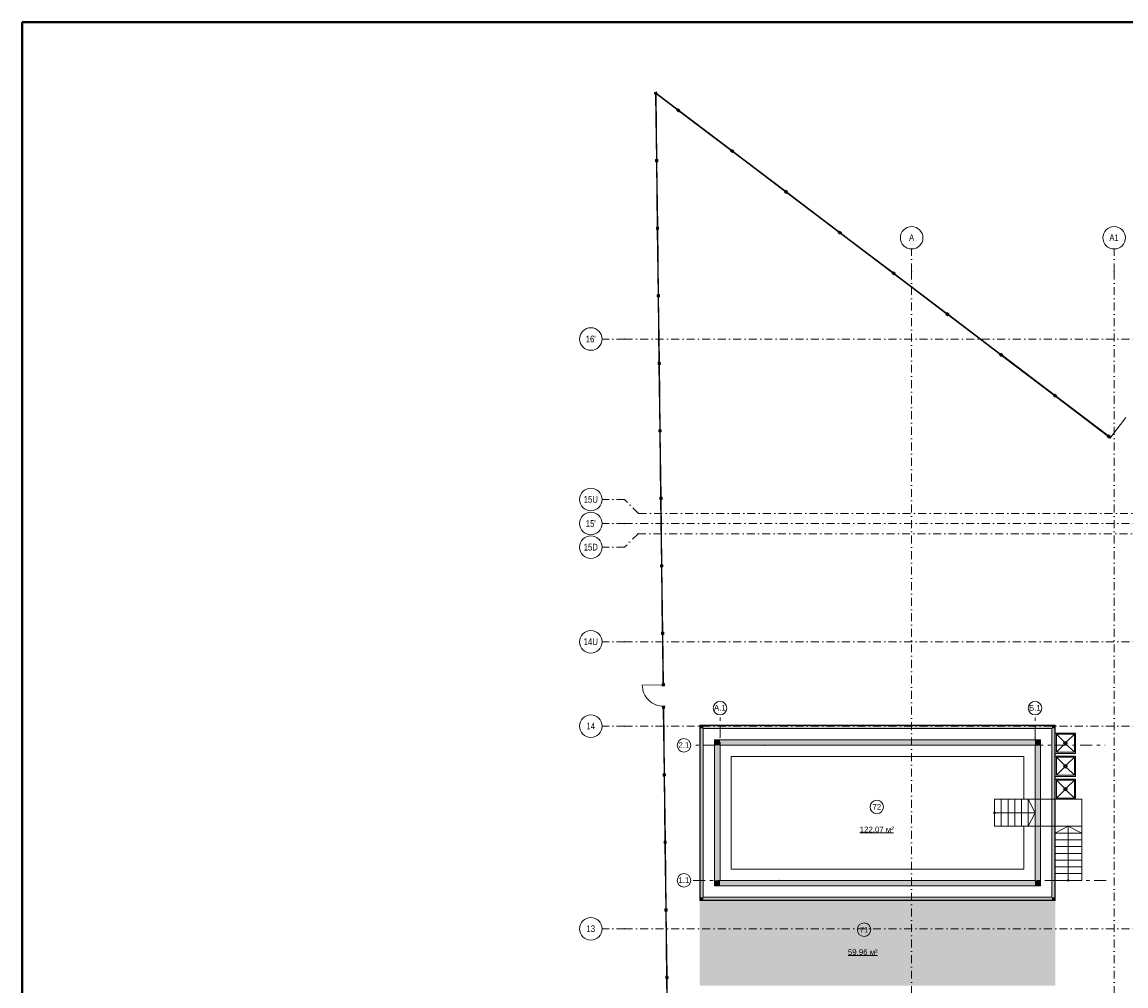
# Model space of a CAD drawing. Header units: millimetres. Extents: x 0 to 1396, y 0 to 589.
# Tile 19 of 23: x 20 to 265, y 375 to 589. Entities that reach past the tile are written whole.
import ezdxf
from ezdxf.xclip import XClip

# ---------------------------------------------------------------- set-up
doc = ezdxf.new("R2010")
doc.units = ezdxf.units.MM
doc.header["$MEASUREMENT"] = 0
doc.header["$XCLIPFRAME"] = 0
doc.linetypes.add('Штрих-Штриховая', pattern=[10.936111, 5.291667, -2.116667, 1.411111, -2.116667])
doc.linetypes.add('Штрихпунктирная', pattern=[6.702778, 3.527778, -1.763889, 0, -1.411111])
for name, color, linetype in [('Интерьер - Сантехника', 7, 'Continuous'), ('Конструктив - Лестницы в бассейны', 7, 'Continuous'), ('Конструктив - стены бассейнов жб нов', 7, 'Continuous'), ('Местность - Забор', 7, 'Continuous'), ('УЛИЦА_Штриховка отделки_сцена', 7, 'Continuous'), ('Элемент Модели - Зона', 7, 'Continuous'), ('Элемент модели - Зоны уличных помещений', 7, 'Continuous'), ('Элемент Модели - Оси', 7, 'Continuous'), ('Элемент модели - Оси Улица Бани', 7, 'Continuous')]:
    doc.layers.add(name, color=color, linetype=linetype)
doc.styles.add('СГЕНЕРИР_СТИЛЬ_1', font='txt')
doc.styles.add('СГЕНЕРИР_СТИЛЬ_3', font='txt')

# ---------------------------------------------------------------- blocks, each defined once
blk = doc.blocks.new('Чертеж_2_2', base_point=(217.7, 72.6))
at = {"layer": 'Конструктив - Лестницы в бассейны', "linetype": 'Continuous', "lineweight": 0, "true_color": 0xffffff}
blk.add_hatch(color=7, dxfattribs=at).paths.add_polyline_path([(236.12, 413.16, 1), (236.12, 413.54, 1)])
at = {"layer": 'Конструктив - стены бассейнов жб нов', "linetype": 'Continuous', "lineweight": 0, "true_color": 0x000000}
for points in [[(170.72, 432.85), (170.62, 432.85), (170.72, 432.75)], [(170.72, 432.75), (170.62, 432.85), (170.62, 432.75)], [(170.62, 432.75), (170.62, 393.95), (170.72, 393.95), (170.72, 432.75)], [(170.72, 432.75), (249.52, 432.75), (249.52, 432.85), (170.72, 432.85)], [(171.37, 432.75), (170.72, 432.75), (171.37, 432.1)], [(171.37, 432.1), (170.72, 432.75), (170.72, 432.1)], [(171.37, 394.6), (171.37, 432.1), (170.72, 432.1), (170.72, 394.6)], [(171.37, 432.1), (248.87, 432.1), (248.87, 432.75), (171.37, 432.75)], [(248.87, 432.1), (249.52, 432.1), (249.52, 432.75)], [(248.87, 432.1), (249.52, 432.75), (248.87, 432.75)], [(248.87, 432.1), (248.87, 394.6), (249.52, 394.6), (249.52, 432.1)], [(249.52, 432.75), (249.62, 432.75), (249.62, 432.85)], [(249.52, 432.75), (249.62, 432.85), (249.52, 432.85)], [(249.52, 432.75), (249.52, 393.95), (249.62, 393.95), (249.62, 432.75)], [(175.12, 429.6), (173.87, 429.6), (175.12, 428.35)], [(175.12, 428.35), (173.87, 429.6), (173.87, 428.35)], [(175.12, 428.35), (245.12, 428.35), (245.12, 429.6), (175.12, 429.6)], [(245.12, 428.35), (246.37, 428.35), (246.37, 429.6)], [(245.12, 428.35), (246.37, 429.6), (245.12, 429.6)], [(175.12, 398.35), (175.12, 428.35), (173.87, 428.35), (173.87, 398.35)], [(245.12, 428.35), (245.12, 398.35), (246.37, 398.35), (246.37, 428.35)], [(255.52, 416.38), (249.62, 416.38), (249.62, 416.35), (255.52, 416.35)], [(255.52, 416.35), (255.55, 416.38), (255.52, 416.38)], [(255.52, 416.35), (255.55, 416.35), (255.55, 416.38)], [(255.52, 416.35), (255.52, 410.35), (255.55, 410.35), (255.55, 416.35)], [(255.55, 408.85), (255.55, 410.35), (255.52, 410.35), (255.52, 408.85)], [(175.12, 398.35), (173.87, 397.1), (175.12, 397.1)], [(173.87, 398.35), (173.87, 397.1), (175.12, 398.35)], [(245.12, 398.35), (175.12, 398.35), (175.12, 397.1), (245.12, 397.1)], [(245.12, 398.35), (246.37, 397.1), (246.37, 398.35)], [(245.12, 397.1), (246.37, 397.1), (245.12, 398.35)], [(170.62, 393.85), (170.72, 393.85), (170.72, 393.95)], [(170.72, 393.95), (170.62, 393.95), (170.62, 393.85)], [(171.37, 394.6), (170.72, 393.95), (171.37, 393.95)], [(170.72, 394.6), (170.72, 393.95), (171.37, 394.6)], [(170.72, 393.85), (249.52, 393.85), (249.52, 393.95), (170.72, 393.95)], [(248.87, 394.6), (171.37, 394.6), (171.37, 393.95), (248.87, 393.95)], [(248.87, 394.6), (249.52, 393.95), (249.52, 394.6)], [(248.87, 393.95), (249.52, 393.95), (248.87, 394.6)], [(249.52, 393.95), (249.62, 393.85), (249.62, 393.95)], [(249.52, 393.85), (249.62, 393.85), (249.52, 393.95)]]:
    blk.add_hatch(color=18, dxfattribs=at).paths.add_polyline_path(points)
at = {"layer": 'Местность - Забор', "linetype": 'Continuous', "lineweight": 0, "true_color": 0x000000}
for points in [[(160.51, 573.31), (160.74, 572.87), (161.18, 573.09), (160.96, 573.54)], [(160.9, 572.78), (160.8, 572.78), (160.98, 558.3), (161.08, 558.3)], [(165.75, 569.43), (165.81, 569.51), (161.21, 572.99), (161.15, 572.91)], [(165.79, 569.49), (165.76, 569.45), (165.64, 569.54), (165.51, 569.36), (165.9, 569.06), (166.04, 569.24), (165.92, 569.33), (165.95, 569.37), (166.07, 569.28), (166.21, 569.46), (165.81, 569.76), (165.67, 569.58)], [(177.7, 560.37), (177.76, 560.45), (165.97, 569.39), (165.9, 569.31)], [(177.75, 560.43), (177.72, 560.39), (177.6, 560.48), (177.46, 560.3), (177.86, 560), (178, 560.18), (177.88, 560.27), (177.91, 560.31), (178.03, 560.22), (178.16, 560.4), (177.76, 560.7), (177.63, 560.52)], [(189.66, 551.32), (189.72, 551.4), (177.92, 560.33), (177.86, 560.25)], [(161.01, 558.1), (161.06, 558.1), (161.06, 557.95), (161.29, 557.96), (161.28, 558.46), (161.06, 558.45), (161.06, 558.3), (161.01, 558.3), (161.01, 558.45), (160.78, 558.45), (160.79, 557.95), (161.01, 557.95)], [(161.08, 558.1), (160.98, 558.1), (161.17, 543.3), (161.27, 543.3)], [(189.71, 551.38), (189.68, 551.34), (189.56, 551.43), (189.42, 551.25), (189.82, 550.94), (189.95, 551.12), (189.84, 551.21), (189.87, 551.25), (189.98, 551.16), (190.12, 551.34), (189.72, 551.65), (189.59, 551.47)], [(201.62, 542.26), (201.68, 542.34), (189.88, 551.27), (189.82, 551.19)], [(161.2, 543.1), (161.25, 543.1), (161.25, 542.95), (161.47, 542.96), (161.47, 543.46), (161.24, 543.45), (161.24, 543.3), (161.19, 543.3), (161.19, 543.45), (160.97, 543.45), (160.97, 542.95), (161.2, 542.95)], [(161.27, 543.1), (161.17, 543.1), (161.36, 528.3), (161.46, 528.31)], [(201.66, 542.32), (201.63, 542.28), (201.51, 542.37), (201.38, 542.19), (201.78, 541.89), (201.91, 542.07), (201.79, 542.16), (201.82, 542.2), (201.94, 542.11), (202.08, 542.29), (201.68, 542.59), (201.54, 542.41)], [(213.58, 533.2), (213.64, 533.28), (201.84, 542.22), (201.78, 542.14)], [(213.62, 533.26), (213.59, 533.22), (213.47, 533.31), (213.34, 533.13), (213.73, 532.83), (213.87, 533.01), (213.75, 533.1), (213.78, 533.14), (213.9, 533.05), (214.04, 533.23), (213.64, 533.53), (213.5, 533.35)], [(225.53, 524.15), (225.59, 524.23), (213.8, 533.16), (213.74, 533.08)], [(161.38, 528.1), (161.43, 528.11), (161.44, 527.96), (161.66, 527.96), (161.66, 528.46), (161.43, 528.46), (161.43, 528.31), (161.38, 528.3), (161.38, 528.45), (161.16, 528.45), (161.16, 527.95), (161.39, 527.95)], [(161.46, 528.11), (161.36, 528.1), (161.54, 513.31), (161.64, 513.31)], [(225.58, 524.21), (225.55, 524.17), (225.43, 524.26), (225.29, 524.08), (225.69, 523.78), (225.83, 523.96), (225.71, 524.05), (225.74, 524.09), (225.86, 524), (225.99, 524.17), (225.6, 524.48), (225.46, 524.3)], [(237.49, 515.09), (237.55, 515.17), (225.75, 524.11), (225.69, 524.03)], [(237.54, 515.15), (237.51, 515.11), (237.39, 515.2), (237.25, 515.02), (237.65, 514.72), (237.79, 514.9), (237.67, 514.99), (237.7, 515.03), (237.82, 514.94), (237.95, 515.12), (237.55, 515.42), (237.42, 515.24)], [(161.57, 513.11), (161.62, 513.11), (161.62, 512.96), (161.85, 512.96), (161.84, 513.46), (161.62, 513.46), (161.62, 513.31), (161.57, 513.31), (161.57, 513.46), (161.34, 513.45), (161.35, 512.95), (161.57, 512.96)], [(161.65, 513.11), (161.55, 513.11), (161.73, 498.31), (161.83, 498.31)], [(249.45, 506.03), (249.51, 506.11), (237.71, 515.05), (237.65, 514.97)], [(249.49, 506.09), (249.46, 506.05), (249.34, 506.15), (249.21, 505.97), (249.61, 505.66), (249.74, 505.84), (249.62, 505.93), (249.65, 505.97), (249.77, 505.88), (249.91, 506.06), (249.51, 506.36), (249.37, 506.19)], [(261.41, 496.98), (261.47, 497.06), (249.67, 505.99), (249.61, 505.91)], [(161.76, 498.11), (161.81, 498.11), (161.81, 497.96), (162.04, 497.96), (162.03, 498.46), (161.81, 498.46), (161.81, 498.31), (161.76, 498.31), (161.76, 498.46), (161.53, 498.45), (161.54, 497.95), (161.76, 497.96)], [(161.83, 498.11), (161.73, 498.11), (161.92, 483.31), (162.02, 483.31)], [(261.61, 496.92), (261.73, 496.83), (261.87, 497.01), (261.47, 497.31), (261.33, 497.13), (261.45, 497.04), (261.42, 497), (261.3, 497.09), (261.17, 496.91), (261.56, 496.61), (261.7, 496.79), (261.58, 496.88)], [(261.64, 496.71), (261.82, 496.57), (261.99, 496.79), (261.81, 496.93)], [(161.95, 483.11), (162, 483.11), (162, 482.96), (162.22, 482.96), (162.22, 483.46), (161.99, 483.46), (161.99, 483.31), (161.94, 483.31), (161.94, 483.46), (161.72, 483.46), (161.72, 482.96), (161.95, 482.96)], [(162.02, 483.11), (161.92, 483.11), (162.11, 468.31), (162.21, 468.31)], [(162.14, 468.11), (162.19, 468.11), (162.19, 467.96), (162.41, 467.96), (162.41, 468.46), (162.18, 468.46), (162.18, 468.31), (162.13, 468.31), (162.13, 468.46), (161.91, 468.46), (161.91, 467.96), (162.14, 467.96)], [(162.21, 468.11), (162.11, 468.11), (162.3, 453.31), (162.4, 453.31)], [(162.32, 453.11), (162.37, 453.11), (162.37, 452.96), (162.6, 452.96), (162.59, 453.46), (162.37, 453.46), (162.37, 453.31), (162.32, 453.31), (162.32, 453.46), (162.09, 453.46), (162.1, 452.96), (162.32, 452.96)], [(162.4, 453.11), (162.3, 453.11), (162.44, 441.9), (162.54, 441.9)], [(162.46, 441.9), (162.46, 442.05), (162.24, 442.04), (162.24, 441.54), (162.47, 441.55), (162.47, 441.7), (162.52, 441.7), (162.52, 441.55), (162.74, 441.55), (162.74, 442.05), (162.51, 442.05), (162.51, 441.9)], [(162.53, 436.88), (162.52, 437.03), (162.3, 437.03), (162.31, 436.53), (162.53, 436.53), (162.53, 436.68), (162.58, 436.68), (162.58, 436.53), (162.81, 436.54), (162.8, 437.04), (162.57, 437.03), (162.58, 436.88)], [(162.6, 436.68), (162.5, 436.68), (162.69, 421.88), (162.79, 421.88)], [(162.72, 421.68), (162.77, 421.68), (162.77, 421.53), (162.99, 421.54), (162.99, 422.04), (162.76, 422.03), (162.76, 421.88), (162.71, 421.88), (162.71, 422.03), (162.49, 422.03), (162.49, 421.53), (162.72, 421.53)], [(162.79, 421.68), (162.69, 421.68), (162.88, 406.88), (162.98, 406.89)], [(162.9, 406.69), (162.95, 406.69), (162.96, 406.54), (163.18, 406.54), (163.17, 407.04), (162.95, 407.04), (162.95, 406.89), (162.9, 406.89), (162.9, 407.04), (162.67, 407.03), (162.68, 406.53), (162.91, 406.54)], [(162.98, 406.69), (162.88, 406.68), (163.06, 391.89), (163.16, 391.89)], [(163.09, 391.69), (163.14, 391.69), (163.14, 391.54), (163.37, 391.54), (163.36, 392.04), (163.14, 392.04), (163.14, 391.89), (163.09, 391.89), (163.09, 392.04), (162.86, 392.03), (162.87, 391.53), (163.09, 391.54)], [(163.17, 391.69), (163.07, 391.69), (163.25, 376.89), (163.35, 376.89)], [(163.28, 376.69), (163.33, 376.69), (163.33, 376.54), (163.56, 376.54), (163.55, 377.04), (163.32, 377.04), (163.33, 376.89), (163.28, 376.89), (163.27, 377.04), (163.05, 377.03), (163.06, 376.53), (163.28, 376.54)], [(163.35, 376.69), (163.25, 376.69), (163.44, 361.89), (163.54, 361.89)]]:
    blk.add_hatch(color=18, dxfattribs=at).paths.add_polyline_path(points)
at = {"layer": 'УЛИЦА_Штриховка отделки_сцена', "linetype": 'Continuous', "lineweight": 0, "true_color": 0x000000}
blk.add_hatch(color=18, dxfattribs=at).paths.add_polyline_path([(170.62, 374.95), (249.62, 374.95), (249.62, 393.85), (170.62, 393.85)])
at = {"layer": 'Интерьер - Сантехника', "color": 7, "linetype": 'Continuous', "lineweight": 15, "ltscale": 0.5}
for p, q in [((253.87, 430.8), (249.87, 430.8)), ((249.87, 430.8), (249.87, 426.8)), ((249.87, 430.8), (251.59, 429.09)), ((253.87, 430.8), (252.15, 429.09)), ((253.87, 426.8), (253.87, 430.8)), ((249.87, 426.8), (251.59, 428.52)), ((252.12, 428.8), (251.62, 428.8)), ((251.87, 428.55), (251.87, 429.05)), ((253.87, 426.8), (252.15, 428.52)), ((249.87, 426.8), (253.87, 426.8)), ((253.87, 425.7), (249.87, 425.7)), ((249.87, 425.7), (249.87, 421.7)), ((249.87, 425.7), (251.59, 423.99)), ((253.87, 425.7), (252.15, 423.99)), ((253.87, 421.7), (253.87, 425.7)), ((249.87, 421.7), (251.59, 423.42)), ((252.12, 423.7), (251.62, 423.7)), ((251.87, 423.45), (251.87, 423.95)), ((253.87, 421.7), (252.15, 423.42)), ((249.87, 421.7), (253.87, 421.7)), ((253.87, 420.6), (249.87, 420.6)), ((249.87, 420.6), (249.87, 416.6)), ((249.87, 420.6), (251.59, 418.89)), ((253.87, 420.6), (252.15, 418.89)), ((253.87, 416.6), (253.87, 420.6)), ((249.87, 416.6), (251.59, 418.32)), ((252.12, 418.6), (251.62, 418.6)), ((251.87, 418.35), (251.87, 418.85)), ((253.87, 416.6), (252.15, 418.32)), ((249.87, 416.6), (253.87, 416.6))]:
    blk.add_line(p, q, dxfattribs=at)
at = {"layer": 'Интерьер - Сантехника', "color": 7, "linetype": 'Continuous', "lineweight": 15, "ltscale": 0.5, "flags": 128}
for points in [[(254.12, 426.55), (254.12, 431.05), (249.62, 431.05), (249.62, 426.55)], [(254.12, 421.45), (254.12, 425.95), (249.62, 425.95), (249.62, 421.45)], [(254.12, 416.35), (254.12, 420.85), (249.62, 420.85), (249.62, 416.35)]]:
    blk.add_lwpolyline(points, close=True, dxfattribs=at)
at = {"layer": 'Интерьер - Сантехника', "color": 7, "linetype": 'Continuous', "lineweight": 15, "ltscale": 0.5}
for centre, radius in [((251.87, 428.8), 0.4), ((251.87, 428.8), 0.25), ((251.87, 423.7), 0.4), ((251.87, 423.7), 0.25), ((251.87, 418.6), 0.4), ((251.87, 418.6), 0.25)]:
    blk.add_circle(centre, radius, dxfattribs=at)
at = {"layer": 'Конструктив - Лестницы в бассейны', "color": 7, "linetype": 'Continuous', "lineweight": 15, "ltscale": 0.5, "flags": 128}
blk.add_lwpolyline([(245.12, 410.35), (245.12, 416.35), (255.52, 416.35), (255.52, 410.35)], close=True, dxfattribs=at)
for points in [[(236.12, 413.16, 1), (236.12, 413.54, 1)], [(252.33, 398.35, -1), (252.71, 398.35, -1)]]:
    blk.add_lwpolyline(points, format="xyb", close=True, dxfattribs=at)
at = {"layer": 'Конструктив - стены бассейнов жб нов', "color": 251, "linetype": 'Continuous', "lineweight": 20, "ltscale": 0.5, "true_color": 0x575757}
for p, q in [((171.37, 432.75), (170.72, 432.75)), ((170.72, 432.75), (170.72, 432.1)), ((171.37, 432.75), (170.72, 432.75)), ((170.72, 432.1), (170.72, 394.6)), ((248.87, 432.75), (171.37, 432.75)), ((249.52, 432.75), (248.87, 432.75)), ((249.52, 432.1), (249.52, 432.75)), ((249.52, 432.1), (249.52, 432.75)), ((249.52, 394.6), (249.52, 432.1)), ((170.72, 394.6), (170.72, 393.95)), ((170.72, 393.95), (171.37, 393.95)), ((170.72, 393.95), (171.37, 393.95)), ((171.37, 393.95), (248.87, 393.95)), ((248.87, 393.95), (249.52, 393.95)), ((249.52, 393.95), (249.52, 394.6)), ((249.52, 393.95), (249.52, 394.6))]:
    blk.add_line(p, q, dxfattribs=at)
at = {"layer": 'Конструктив - стены бассейнов жб нов', "color": 251, "linetype": 'Continuous', "lineweight": 20, "ltscale": 0.5, "true_color": 0x575757, "flags": 128}
for points in [[(170.62, 432.85), (170.72, 432.85)], [(170.62, 432.85), (170.62, 393.85)], [(249.62, 432.85), (170.72, 432.85)], [(171.37, 394.6), (171.37, 432.1)], [(171.37, 432.1), (248.87, 432.1)], [(248.87, 432.1), (248.87, 394.6)], [(249.62, 432.85), (249.62, 432.75)], [(249.62, 393.95), (249.62, 432.75)], [(173.87, 429.6), (175.12, 429.6)], [(173.87, 429.6), (173.87, 397.1)], [(246.37, 429.6), (175.12, 429.6)], [(246.37, 429.6), (246.37, 428.35)], [(175.12, 398.35), (175.12, 428.35)], [(175.12, 428.35), (245.12, 428.35)], [(245.12, 428.35), (245.12, 398.35)], [(246.37, 398.35), (246.37, 428.35)], [(245.12, 398.35), (175.12, 398.35)], [(246.37, 397.1), (246.37, 398.35)], [(173.87, 397.1), (175.12, 397.1)], [(175.12, 397.1), (246.37, 397.1)], [(170.62, 393.85), (170.72, 393.85)], [(170.72, 393.85), (249.62, 393.85)], [(248.87, 394.6), (171.37, 394.6)], [(249.62, 393.85), (249.62, 393.95)]]:
    blk.add_lwpolyline(points, dxfattribs=at)
at = {"layer": 'Конструктив - стены бассейнов жб нов', "color": 7, "linetype": 'Continuous', "lineweight": 15, "ltscale": 0.5, "flags": 128}
blk.add_lwpolyline([(175.12, 428.35), (175.12, 398.35), (245.12, 398.35), (245.12, 410.35), (242.62, 410.35), (242.62, 400.85), (177.62, 400.85), (177.62, 425.85), (242.62, 425.85), (242.62, 416.35), (245.12, 416.35), (245.12, 428.35)], close=True, dxfattribs=at)
at = {"layer": 'Конструктив - стены бассейнов жб нов', "color": 251, "linetype": 'Continuous', "lineweight": 5, "ltscale": 0.5, "true_color": 0x575757, "flags": 128}
for points in [[(255.52, 416.38), (249.62, 416.38)], [(249.62, 416.38), (249.62, 416.35)], [(249.62, 416.35), (255.52, 416.35)], [(255.55, 416.38), (255.52, 416.38)], [(255.52, 416.35), (255.52, 410.35)], [(255.55, 410.35), (255.55, 416.38)], [(255.52, 410.35), (255.52, 408.85)], [(255.55, 408.85), (255.55, 410.35)], [(255.52, 408.85), (255.55, 408.85)]]:
    blk.add_lwpolyline(points, dxfattribs=at)
at = {"layer": 'Конструктив - стены бассейнов жб нов', "color": 251, "linetype": 'Continuous', "lineweight": 15, "ltscale": 0.5, "true_color": 0x575757, "flags": 128}
for points in [[(255.55, 408.85), (255.52, 408.85)], [(255.52, 408.85), (255.52, 407.35)], [(255.52, 407.35), (255.52, 405.85)], [(255.55, 407.35), (255.55, 408.85)], [(255.55, 405.85), (255.55, 407.35)], [(255.52, 405.85), (255.52, 404.35)], [(255.55, 404.35), (255.55, 405.85)], [(255.52, 404.35), (255.52, 402.85)], [(255.52, 402.85), (255.52, 401.35)], [(255.55, 402.85), (255.55, 404.35)], [(255.55, 401.35), (255.55, 402.85)], [(255.52, 401.35), (255.52, 399.85)], [(255.55, 399.85), (255.55, 401.35)], [(255.52, 399.85), (255.52, 398.35)], [(255.55, 398.35), (255.52, 398.35)], [(255.55, 398.35), (255.55, 399.85)]]:
    blk.add_lwpolyline(points, dxfattribs=at)
at = {"layer": 'Местность - Забор', "color": 7, "linetype": 'Continuous', "lineweight": 15, "ltscale": 0.5}
for p, q in [((160.96, 573.54), (160.51, 573.31)), ((160.51, 573.31), (160.74, 572.87)), ((161.18, 573.09), (160.74, 572.87)), ((160.96, 573.54), (161.18, 573.09)), ((165.64, 569.54), (165.51, 569.36)), ((165.51, 569.36), (165.9, 569.06)), ((165.64, 569.54), (165.76, 569.45)), ((165.81, 569.76), (165.67, 569.58)), ((165.67, 569.58), (165.79, 569.49)), ((165.79, 569.49), (165.76, 569.45)), ((165.81, 569.76), (166.21, 569.46)), ((166.04, 569.24), (165.9, 569.06)), ((165.95, 569.37), (165.92, 569.33)), ((165.92, 569.33), (166.04, 569.24)), ((165.95, 569.37), (166.07, 569.28)), ((166.21, 569.46), (166.07, 569.28)), ((177.6, 560.48), (177.46, 560.3)), ((177.46, 560.3), (177.86, 560)), ((177.6, 560.48), (177.72, 560.39)), ((177.76, 560.7), (177.63, 560.52)), ((177.63, 560.52), (177.75, 560.43)), ((177.75, 560.43), (177.72, 560.39)), ((177.76, 560.7), (178.16, 560.4)), ((178, 560.18), (177.86, 560)), ((177.91, 560.31), (177.88, 560.27)), ((177.88, 560.27), (178, 560.18)), ((177.91, 560.31), (178.03, 560.22)), ((178.16, 560.4), (178.03, 560.22)), ((160.78, 558.45), (160.79, 557.95)), ((161.01, 558.45), (160.78, 558.45)), ((161.01, 557.95), (160.79, 557.95)), ((161.01, 558.45), (161.01, 558.3)), ((161.06, 558.3), (161.01, 558.3)), ((161.01, 558.1), (161.01, 557.95)), ((161.06, 558.1), (161.01, 558.1)), ((161.28, 558.46), (161.06, 558.45)), ((161.06, 558.45), (161.06, 558.3)), ((161.06, 558.1), (161.06, 557.95)), ((161.29, 557.96), (161.06, 557.95)), ((161.28, 558.46), (161.29, 557.96)), ((189.56, 551.43), (189.42, 551.25)), ((189.42, 551.25), (189.82, 550.94)), ((189.56, 551.43), (189.68, 551.34)), ((189.72, 551.65), (189.59, 551.47)), ((189.59, 551.47), (189.71, 551.38)), ((189.71, 551.38), (189.68, 551.34)), ((189.72, 551.65), (190.12, 551.34)), ((189.95, 551.12), (189.82, 550.94)), ((189.87, 551.25), (189.84, 551.21)), ((189.84, 551.21), (189.95, 551.12)), ((189.87, 551.25), (189.98, 551.16)), ((190.12, 551.34), (189.98, 551.16)), ((160.97, 543.45), (160.97, 542.95)), ((161.19, 543.45), (160.97, 543.45)), ((161.2, 542.95), (160.97, 542.95)), ((161.19, 543.45), (161.19, 543.3)), ((161.24, 543.3), (161.19, 543.3)), ((161.2, 543.1), (161.2, 542.95)), ((161.25, 543.1), (161.2, 543.1)), ((161.47, 543.46), (161.24, 543.45)), ((161.24, 543.45), (161.24, 543.3)), ((161.25, 543.1), (161.25, 542.95)), ((161.47, 542.96), (161.25, 542.95)), ((161.47, 543.46), (161.47, 542.96)), ((201.51, 542.37), (201.38, 542.19)), ((201.38, 542.19), (201.78, 541.89)), ((201.51, 542.37), (201.63, 542.28)), ((201.68, 542.59), (201.54, 542.41)), ((201.54, 542.41), (201.66, 542.32)), ((201.66, 542.32), (201.63, 542.28)), ((201.68, 542.59), (202.08, 542.29)), ((201.82, 542.2), (201.79, 542.16)), ((201.82, 542.2), (201.94, 542.11)), ((202.08, 542.29), (201.94, 542.11)), ((201.91, 542.07), (201.78, 541.89)), ((201.79, 542.16), (201.91, 542.07)), ((213.47, 533.31), (213.34, 533.13)), ((213.34, 533.13), (213.73, 532.83)), ((213.47, 533.31), (213.59, 533.22)), ((213.64, 533.53), (213.5, 533.35)), ((213.5, 533.35), (213.62, 533.26)), ((213.62, 533.26), (213.59, 533.22)), ((213.64, 533.53), (214.04, 533.23)), ((213.87, 533.01), (213.73, 532.83)), ((213.78, 533.14), (213.75, 533.1)), ((213.75, 533.1), (213.87, 533.01)), ((213.78, 533.14), (213.9, 533.05)), ((214.04, 533.23), (213.9, 533.05)), ((161.16, 528.45), (161.16, 527.95)), ((161.38, 528.45), (161.16, 528.45)), ((161.39, 527.95), (161.16, 527.95)), ((161.38, 528.45), (161.38, 528.3)), ((161.43, 528.31), (161.38, 528.3)), ((161.43, 528.11), (161.38, 528.1)), ((161.38, 528.1), (161.39, 527.95)), ((161.43, 528.46), (161.43, 528.31)), ((161.66, 528.46), (161.43, 528.46)), ((161.43, 528.11), (161.44, 527.96)), ((161.66, 527.96), (161.44, 527.96)), ((161.66, 528.46), (161.66, 527.96)), ((225.43, 524.26), (225.29, 524.08)), ((225.29, 524.08), (225.69, 523.78)), ((225.43, 524.26), (225.55, 524.17)), ((225.6, 524.48), (225.46, 524.3)), ((225.46, 524.3), (225.58, 524.21)), ((225.58, 524.21), (225.55, 524.17)), ((225.6, 524.48), (225.99, 524.17)), ((225.83, 523.96), (225.69, 523.78)), ((225.74, 524.09), (225.71, 524.05)), ((225.71, 524.05), (225.83, 523.96)), ((225.74, 524.09), (225.86, 524)), ((225.99, 524.17), (225.86, 524)), ((237.39, 515.2), (237.25, 515.02)), ((237.39, 515.2), (237.51, 515.11)), ((237.55, 515.42), (237.42, 515.24)), ((237.42, 515.24), (237.54, 515.15)), ((237.55, 515.42), (237.95, 515.12)), ((161.57, 513.46), (161.34, 513.45)), ((161.34, 513.45), (161.35, 512.95)), ((161.57, 512.96), (161.35, 512.95)), ((161.57, 513.46), (161.57, 513.31)), ((161.62, 513.31), (161.57, 513.31)), ((161.57, 513.11), (161.57, 512.96)), ((161.62, 513.11), (161.57, 513.11)), ((161.62, 513.46), (161.62, 513.31)), ((161.84, 513.46), (161.62, 513.46)), ((161.62, 513.11), (161.62, 512.96)), ((161.85, 512.96), (161.62, 512.96)), ((161.84, 513.46), (161.85, 512.96)), ((237.25, 515.02), (237.65, 514.72)), ((237.54, 515.15), (237.51, 515.11)), ((237.79, 514.9), (237.65, 514.72)), ((237.7, 515.03), (237.67, 514.99)), ((237.67, 514.99), (237.79, 514.9)), ((237.7, 515.03), (237.82, 514.94)), ((237.95, 515.12), (237.82, 514.94)), ((249.34, 506.15), (249.21, 505.97)), ((249.21, 505.97), (249.61, 505.66)), ((249.34, 506.15), (249.46, 506.05)), ((249.51, 506.36), (249.37, 506.19)), ((249.37, 506.19), (249.49, 506.09)), ((249.49, 506.09), (249.46, 506.05)), ((249.51, 506.36), (249.91, 506.06)), ((249.74, 505.84), (249.61, 505.66)), ((249.65, 505.97), (249.62, 505.93)), ((249.62, 505.93), (249.74, 505.84)), ((249.65, 505.97), (249.77, 505.88)), ((249.91, 506.06), (249.77, 505.88)), ((161.76, 498.46), (161.53, 498.45)), ((161.53, 498.45), (161.54, 497.95)), ((161.76, 498.46), (161.76, 498.31)), ((161.81, 498.31), (161.76, 498.31)), ((161.76, 498.11), (161.76, 497.96)), ((161.81, 498.11), (161.76, 498.11)), ((161.81, 498.46), (161.81, 498.31)), ((162.03, 498.46), (161.81, 498.46)), ((161.81, 498.11), (161.81, 497.96)), ((162.03, 498.46), (162.04, 497.96)), ((161.76, 497.96), (161.54, 497.95)), ((162.04, 497.96), (161.81, 497.96)), ((261.3, 497.09), (261.17, 496.91)), ((261.17, 496.91), (261.56, 496.61)), ((261.3, 497.09), (261.42, 497)), ((261.47, 497.31), (261.33, 497.13)), ((261.33, 497.13), (261.45, 497.04)), ((261.45, 497.04), (261.42, 497)), ((261.47, 497.31), (261.87, 497.01)), ((261.7, 496.79), (261.56, 496.61)), ((261.61, 496.92), (261.58, 496.88)), ((261.58, 496.88), (261.7, 496.79)), ((261.61, 496.92), (261.73, 496.83)), ((261.87, 497.01), (261.73, 496.83)), ((161.72, 483.46), (161.72, 482.96)), ((161.94, 483.46), (161.72, 483.46)), ((161.94, 483.46), (161.94, 483.31)), ((161.99, 483.31), (161.94, 483.31)), ((161.99, 483.46), (161.99, 483.31)), ((162.22, 483.46), (161.99, 483.46)), ((162.22, 483.46), (162.22, 482.96)), ((161.95, 482.96), (161.72, 482.96)), ((161.95, 483.11), (161.95, 482.96)), ((162, 483.11), (161.95, 483.11)), ((162, 483.11), (162, 482.96)), ((162.22, 482.96), (162, 482.96)), ((161.91, 468.46), (161.91, 467.96)), ((162.13, 468.46), (161.91, 468.46)), ((162.14, 467.96), (161.91, 467.96)), ((162.13, 468.46), (162.13, 468.31)), ((162.18, 468.31), (162.13, 468.31)), ((162.14, 468.11), (162.14, 467.96)), ((162.19, 468.11), (162.14, 468.11)), ((162.18, 468.46), (162.18, 468.31)), ((162.41, 468.46), (162.18, 468.46)), ((162.19, 468.11), (162.19, 467.96)), ((162.41, 467.96), (162.19, 467.96)), ((162.41, 468.46), (162.41, 467.96)), ((162.09, 453.46), (162.1, 452.96)), ((162.32, 453.46), (162.09, 453.46)), ((162.32, 452.96), (162.1, 452.96)), ((162.32, 453.46), (162.32, 453.31)), ((162.37, 453.31), (162.32, 453.31)), ((162.32, 453.11), (162.32, 452.96)), ((162.37, 453.11), (162.32, 453.11)), ((162.37, 453.46), (162.37, 453.31)), ((162.59, 453.46), (162.37, 453.46)), ((162.37, 453.11), (162.37, 452.96)), ((162.6, 452.96), (162.37, 452.96)), ((162.59, 453.46), (162.6, 452.96)), ((162.46, 442.05), (162.24, 442.04)), ((162.24, 442.04), (162.24, 441.54)), ((162.46, 442.05), (162.46, 441.9)), ((162.51, 441.9), (162.46, 441.9)), ((162.47, 441.7), (162.47, 441.55)), ((162.52, 441.7), (162.47, 441.7)), ((162.51, 442.05), (162.51, 441.9)), ((162.74, 442.05), (162.51, 442.05)), ((162.52, 441.7), (162.52, 441.55)), ((162.74, 442.05), (162.74, 441.55)), ((162.47, 441.55), (162.24, 441.54)), ((162.74, 441.55), (162.52, 441.55)), ((162.3, 437.03), (162.31, 436.53)), ((162.52, 437.03), (162.3, 437.03)), ((162.52, 437.03), (162.53, 436.88)), ((162.58, 436.88), (162.53, 436.88)), ((162.53, 436.68), (162.53, 436.53)), ((162.58, 436.68), (162.53, 436.68)), ((162.8, 437.04), (162.57, 437.03)), ((162.57, 437.03), (162.58, 436.88)), ((162.58, 436.68), (162.58, 436.53)), ((162.8, 437.04), (162.81, 436.54)), ((162.53, 436.53), (162.31, 436.53)), ((162.81, 436.54), (162.58, 436.53)), ((162.49, 422.03), (162.49, 421.53)), ((162.71, 422.03), (162.49, 422.03)), ((162.71, 422.03), (162.71, 421.88)), ((162.99, 422.04), (162.76, 422.03)), ((162.76, 422.03), (162.76, 421.88)), ((162.99, 422.04), (162.99, 421.54)), ((162.72, 421.53), (162.49, 421.53)), ((162.76, 421.88), (162.71, 421.88)), ((162.72, 421.68), (162.72, 421.53)), ((162.77, 421.68), (162.72, 421.68)), ((162.77, 421.68), (162.77, 421.53)), ((162.99, 421.54), (162.77, 421.53)), ((162.9, 407.04), (162.67, 407.03)), ((162.67, 407.03), (162.68, 406.53)), ((162.91, 406.54), (162.68, 406.53)), ((162.9, 407.04), (162.9, 406.89)), ((162.95, 406.89), (162.9, 406.89)), ((162.9, 406.69), (162.91, 406.54)), ((162.95, 406.69), (162.9, 406.69)), ((162.95, 407.04), (162.95, 406.89)), ((163.17, 407.04), (162.95, 407.04)), ((162.95, 406.69), (162.96, 406.54)), ((163.18, 406.54), (162.96, 406.54)), ((163.17, 407.04), (163.18, 406.54)), ((163.09, 392.04), (162.86, 392.03)), ((162.86, 392.03), (162.87, 391.53)), ((163.09, 391.54), (162.87, 391.53)), ((163.09, 392.04), (163.09, 391.89)), ((163.14, 391.89), (163.09, 391.89)), ((163.09, 391.69), (163.09, 391.54)), ((163.14, 391.69), (163.09, 391.69)), ((163.14, 392.04), (163.14, 391.89)), ((163.36, 392.04), (163.14, 392.04)), ((163.14, 391.69), (163.14, 391.54)), ((163.37, 391.54), (163.14, 391.54)), ((163.36, 392.04), (163.37, 391.54)), ((163.27, 377.04), (163.05, 377.03)), ((163.05, 377.03), (163.06, 376.53)), ((163.28, 376.54), (163.06, 376.53)), ((163.27, 377.04), (163.28, 376.89)), ((163.33, 376.89), (163.28, 376.89)), ((163.28, 376.69), (163.28, 376.54)), ((163.33, 376.69), (163.28, 376.69)), ((163.32, 377.04), (163.33, 376.89)), ((163.55, 377.04), (163.32, 377.04)), ((163.33, 376.69), (163.33, 376.54)), ((163.56, 376.54), (163.33, 376.54)), ((163.55, 377.04), (163.56, 376.54))]:
    blk.add_line(p, q, dxfattribs=at)
at = {"layer": 'Местность - Забор', "color": 7, "linetype": 'Continuous', "lineweight": 15, "ltscale": 0.5, "flags": 128}
for points in [[(160.8, 572.78), (160.98, 558.45)], [(160.9, 572.78), (160.8, 572.78)], [(160.9, 572.78), (161.08, 558.45)], [(161.15, 572.91), (161.21, 572.99)], [(165.63, 569.52), (161.15, 572.91)], [(165.69, 569.6), (161.21, 572.99)], [(177.58, 560.46), (166.02, 569.22)], [(177.64, 560.54), (166.08, 569.3)], [(189.54, 551.41), (177.98, 560.16)], [(189.6, 551.49), (178.04, 560.24)], [(160.99, 557.95), (161.17, 543.45)], [(161.09, 557.95), (161.27, 543.45)], [(201.5, 542.35), (189.94, 551.1)], [(201.56, 542.43), (190, 551.18)], [(161.17, 542.95), (161.36, 528.45)], [(161.27, 542.95), (161.46, 528.46)], [(213.46, 533.29), (201.9, 542.05)], [(213.52, 533.37), (201.96, 542.13)], [(225.41, 524.24), (213.85, 532.99)], [(225.47, 524.32), (213.92, 533.07)], [(161.36, 527.95), (161.54, 513.46)], [(161.46, 527.96), (161.64, 513.46)], [(237.37, 515.18), (225.81, 523.94)], [(237.43, 515.26), (225.87, 524.02)], [(161.55, 512.96), (161.73, 498.46)], [(161.65, 512.96), (161.83, 498.46)], [(249.33, 506.13), (237.77, 514.88)], [(249.39, 506.2), (237.83, 514.96)], [(261.29, 497.07), (249.73, 505.82)], [(261.35, 497.15), (249.79, 505.9)], [(161.74, 497.96), (161.92, 483.46)], [(161.84, 497.96), (162.02, 483.46)], [(161.92, 482.96), (162.11, 468.46)], [(162.02, 482.96), (162.21, 468.46)], [(162.11, 467.96), (162.29, 453.46)], [(162.21, 467.96), (162.39, 453.46)], [(162.3, 452.96), (162.44, 442.05)], [(162.4, 452.96), (162.54, 442.05)], [(162.51, 436.53), (162.69, 422.03)], [(162.61, 436.53), (162.79, 422.03)], [(162.69, 421.53), (162.87, 407.03)], [(162.79, 421.53), (162.97, 407.04)], [(162.88, 406.53), (163.06, 392.04)], [(162.98, 406.54), (163.16, 392.04)], [(163.07, 391.54), (163.25, 377.04)], [(163.17, 391.54), (163.35, 377.04)], [(163.26, 376.54), (163.44, 362.04)], [(163.36, 376.54), (163.54, 362.04)]]:
    blk.add_lwpolyline(points, dxfattribs=at)
for points in [[(160.9, 572.78), (160.8, 572.78), (160.98, 558.3), (161.08, 558.3)], [(165.75, 569.43), (165.81, 569.51), (161.21, 572.99), (161.15, 572.91)], [(177.7, 560.37), (177.76, 560.45), (165.97, 569.39), (165.9, 569.31)], [(189.66, 551.32), (189.72, 551.4), (177.92, 560.33), (177.86, 560.25)], [(161.08, 558.1), (160.98, 558.1), (161.17, 543.3), (161.27, 543.3)], [(201.62, 542.26), (201.68, 542.34), (189.88, 551.27), (189.82, 551.19)], [(161.27, 543.1), (161.17, 543.1), (161.36, 528.3), (161.46, 528.31)], [(213.58, 533.2), (213.64, 533.28), (201.84, 542.22), (201.78, 542.14)], [(225.53, 524.15), (225.59, 524.23), (213.8, 533.16), (213.74, 533.08)], [(161.46, 528.11), (161.36, 528.1), (161.54, 513.31), (161.64, 513.31)], [(237.49, 515.09), (237.55, 515.17), (225.75, 524.11), (225.69, 524.03)], [(161.65, 513.11), (161.55, 513.11), (161.73, 498.31), (161.83, 498.31)], [(249.45, 506.03), (249.51, 506.11), (237.71, 515.05), (237.65, 514.97)], [(261.41, 496.98), (261.47, 497.06), (249.67, 505.99), (249.61, 505.91)], [(161.83, 498.11), (161.73, 498.11), (161.92, 483.31), (162.02, 483.31)], [(261.64, 496.71), (261.82, 496.57), (261.99, 496.79), (261.81, 496.93)], [(162.02, 483.11), (161.92, 483.11), (162.11, 468.31), (162.21, 468.31)], [(162.21, 468.11), (162.11, 468.11), (162.3, 453.31), (162.4, 453.31)], [(162.4, 453.11), (162.3, 453.11), (162.44, 441.9), (162.54, 441.9)], [(162.6, 436.68), (162.5, 436.68), (162.69, 421.88), (162.79, 421.88)], [(162.79, 421.68), (162.69, 421.68), (162.88, 406.88), (162.98, 406.89)], [(162.98, 406.69), (162.88, 406.68), (163.06, 391.89), (163.16, 391.89)], [(163.17, 391.69), (163.07, 391.69), (163.25, 376.89), (163.35, 376.89)], [(163.35, 376.69), (163.25, 376.69), (163.44, 361.89), (163.54, 361.89)]]:
    blk.add_lwpolyline(points, close=True, dxfattribs=at)
at = {"layer": 'Элемент Модели - Зона', "color": 7, "linetype": 'Continuous', "lineweight": 15, "ltscale": 0.5}
for p, q in [((261.99, 496.79), (265.32, 501.2)), ((162.59, 441.78), (157.82, 441.72)), ((162.86, 441.79), (162.59, 441.78)), ((162.59, 441.78), (162.86, 441.79)), ((162.92, 437.02), (162.65, 437.02)), ((162.65, 437.02), (162.92, 437.02)), ((236.12, 416.35), (236.12, 410.35)), ((237.62, 416.35), (236.12, 416.35)), ((237.62, 410.35), (237.62, 416.35)), ((237.62, 416.35), (237.62, 410.35)), ((239.12, 416.35), (237.62, 416.35)), ((239.12, 410.35), (239.12, 416.35)), ((239.12, 416.35), (239.12, 410.35)), ((240.62, 416.35), (239.12, 416.35)), ((240.62, 410.35), (240.62, 416.35)), ((240.62, 416.35), (240.62, 410.35)), ((242.12, 416.35), (240.62, 416.35)), ((242.12, 410.35), (242.12, 416.35)), ((242.12, 416.35), (242.12, 410.35)), ((243.62, 416.35), (242.12, 416.35)), ((243.62, 410.35), (243.62, 416.35)), ((243.62, 416.35), (243.62, 410.35)), ((245.12, 416.35), (243.62, 416.35)), ((245.12, 413.35), (243.62, 416.35)), ((245.12, 410.35), (245.12, 416.35)), ((236.12, 413.35), (237.62, 413.35)), ((237.62, 413.35), (243.62, 413.35)), ((243.62, 413.35), (245.12, 413.35)), ((243.62, 410.35), (245.12, 413.35)), ((236.12, 410.35), (237.62, 410.35)), ((237.62, 410.35), (239.12, 410.35)), ((239.12, 410.35), (240.62, 410.35)), ((240.62, 410.35), (242.12, 410.35)), ((242.12, 410.35), (243.62, 410.35)), ((243.62, 410.35), (245.12, 410.35)), ((249.52, 408.85), (249.52, 410.35)), ((249.52, 410.35), (255.52, 410.35)), ((249.52, 408.85), (252.52, 410.35)), ((252.52, 408.85), (252.52, 410.35)), ((252.52, 410.35), (255.52, 408.85)), ((255.52, 410.35), (255.52, 408.85)), ((249.52, 407.35), (249.52, 408.85)), ((249.52, 408.85), (255.52, 408.85)), ((255.52, 408.85), (249.52, 408.85)), ((249.52, 405.85), (249.52, 407.35)), ((249.52, 407.35), (255.52, 407.35)), ((255.52, 407.35), (249.52, 407.35)), ((252.52, 399.85), (252.52, 408.85)), ((255.52, 408.85), (255.52, 407.35)), ((255.52, 407.35), (255.52, 405.85)), ((249.52, 404.35), (249.52, 405.85)), ((249.52, 405.85), (255.52, 405.85)), ((255.52, 405.85), (249.52, 405.85)), ((255.52, 405.85), (255.52, 404.35)), ((249.52, 402.85), (249.52, 404.35)), ((249.52, 404.35), (255.52, 404.35)), ((255.52, 404.35), (249.52, 404.35)), ((249.52, 401.35), (249.52, 402.85)), ((249.52, 402.85), (255.52, 402.85)), ((255.52, 402.85), (249.52, 402.85)), ((255.52, 404.35), (255.52, 402.85)), ((255.52, 402.85), (255.52, 401.35)), ((249.52, 399.85), (249.52, 401.35)), ((249.52, 401.35), (255.52, 401.35)), ((255.52, 401.35), (249.52, 401.35)), ((255.52, 401.35), (255.52, 399.85)), ((249.52, 398.35), (249.52, 399.85)), ((249.52, 399.85), (255.52, 399.85)), ((255.52, 399.85), (249.52, 399.85)), ((255.52, 398.35), (249.52, 398.35)), ((252.52, 398.35), (252.52, 399.85)), ((255.52, 399.85), (255.52, 398.35))]:
    blk.add_line(p, q, dxfattribs=at)
blk.add_arc((162.59, 441.78), 4.77, 180.7166, 270.7166, dxfattribs=at)
at = {"layer": 'Элемент модели - Зоны уличных помещений', "color": 7, "linetype": 'Continuous', "lineweight": 15, "ltscale": 0.5}
for p, q in [((206.22, 408.89), (213.67, 408.89)), ((203.6, 381.63), (210.1, 381.63))]:
    blk.add_line(p, q, dxfattribs=at)
at = {"layer": 'Элемент модели - Зоны уличных помещений', "color": 7, "linetype": 'Continuous', "lineweight": 15, "ltscale": 0.5, "flags": 128}
for points in [[(211.45, 414.66, 1), (208.45, 414.66, 1)], [(208.63, 387.4, 1), (205.63, 387.4, 1)]]:
    blk.add_lwpolyline(points, format="xyb", close=True, dxfattribs=at)
at = {"layer": 'Элемент Модели - Оси', "color": 7, "linetype": 'Штрихпунктирная', "lineweight": 15, "ltscale": 0.5}
for p, q in [((217.7, 533.6), (217.7, 538.6)), ((262.7, 533.6), (262.7, 538.6)), ((217.7, 533.6), (217.7, 138.08)), ((262.7, 533.6), (262.7, 138.08)), ((153.9, 518.6), (148.9, 518.6)), ((153.9, 518.6), (407.64, 518.6)), ((153.9, 482.97), (148.9, 482.97)), ((157.02, 479.85), (153.9, 482.97)), ((157.02, 479.85), (407.64, 479.85)), ((153.9, 477.6), (148.9, 477.6)), ((153.9, 477.6), (407.64, 477.6)), ((156.89, 475.35), (153.9, 472.37)), ((156.89, 475.35), (407.64, 475.35)), ((153.9, 472.37), (148.9, 472.37)), ((153.9, 451.35), (148.9, 451.35)), ((153.9, 451.35), (407.64, 451.35)), ((153.9, 432.6), (148.9, 432.6)), ((153.9, 432.6), (407.64, 432.6)), ((153.9, 387.6), (148.9, 387.6)), ((153.9, 387.6), (407.64, 387.6))]:
    blk.add_line(p, q, dxfattribs=at)
at = {"layer": 'Элемент Модели - Оси', "color": 7, "linetype": 'Continuous', "lineweight": 15, "ltscale": 0.5}
for centre in [(217.7, 541.1), (262.7, 541.1), (146.4, 518.6), (146.4, 482.97), (146.4, 477.6), (146.4, 472.37), (146.4, 451.35), (146.4, 432.6), (146.4, 387.6)]:
    blk.add_circle(centre, 2.5, dxfattribs=at)
at = {"layer": 'Элемент Модели - Оси', "color": 7, "linetype": 'Штрихпунктирная', "lineweight": 15, "ltscale": 0.5}
for p in [(217.7, 533.6), (217.7, 533.6), (262.7, 533.6), (262.7, 533.6), (153.9, 518.6), (153.9, 518.6), (157.02, 479.85), (153.9, 477.6), (153.9, 477.6), (156.89, 475.35), (153.9, 451.35), (153.9, 451.35), (153.9, 432.6), (153.9, 432.6), (153.9, 387.6), (153.9, 387.6)]:
    blk.add_point(p, dxfattribs=at)
at = {"layer": 'Элемент модели - Оси Улица Бани', "color": 7, "linetype": 'Штрих-Штриховая', "lineweight": 15, "ltscale": 0.5}
for p, q in [((175.12, 430.11), (175.12, 435.11)), ((245.12, 430.11), (245.12, 435.11)), ((175.12, 404.51), (175.12, 430.11)), ((245.12, 403.79), (245.12, 430.11)), ((185.08, 428.35), (168.59, 428.35)), ((185.08, 428.35), (244.25, 428.35)), ((244.25, 428.35), (260.74, 428.35)), ((175.12, 404.51), (175.12, 399.51)), ((245.12, 403.79), (245.12, 398.79)), ((188.22, 398.35), (168.59, 398.35)), ((188.22, 398.35), (241.86, 398.35)), ((241.86, 398.35), (261.49, 398.35))]:
    blk.add_line(p, q, dxfattribs=at)
at = {"layer": 'Элемент модели - Оси Улица Бани', "color": 7, "linetype": 'Continuous', "lineweight": 15, "ltscale": 0.5}
for centre in [(175.12, 436.61), (245.12, 436.61), (167.09, 428.35), (167.09, 398.35)]:
    blk.add_circle(centre, 1.5, dxfattribs=at)
at = {"layer": 'Элемент модели - Оси Улица Бани', "color": 7, "linetype": 'Штрих-Штриховая', "lineweight": 15, "ltscale": 0.5}
for p in [(175.12, 430.11), (175.12, 430.11), (245.12, 430.11), (245.12, 430.11), (185.08, 428.35), (185.08, 428.35), (188.22, 398.35), (188.22, 398.35)]:
    blk.add_point(p, dxfattribs=at)
at = {"layer": 'Элемент модели - Зоны уличных помещений', "color": 7, "linetype": 'Continuous', "lineweight": 15, "char_height": 1.25, "attachment_point": 5, "style": 'СГЕНЕРИР_СТИЛЬ_3'}
for s, insert in [('\\A1;{\\pqc;\\fArial|b0|i0|c204|p38;72}', (209.95, 414.66)), ('\\A1;{\\pqc;\\fArial|b0|i0|c204|p38;122,07 м²}', (209.95, 409.54)), ('\\A1;{\\pqc;\\fArial|b0|i0|c204|p38;71}', (207.13, 387.4)), ('\\A1;{\\pqc;\\fArial|b0|i0|c204|p38;59,96 м²}', (206.85, 382.28))]:
    blk.add_mtext(s, dxfattribs=dict(at, insert=insert))
at = {"layer": 'Элемент Модели - Оси', "color": 7, "linetype": 'Continuous', "lineweight": 15, "char_height": 1.5, "attachment_point": 4, "style": 'СГЕНЕРИР_СТИЛЬ_1'}
for s, insert in [('\\A1;{\\pql;\\pt0;\\fArial Narrow|b0|i0|c204|p34;A}', (217.12, 541.11)), ('\\A1;{\\pql;\\pt0;\\fArial Narrow|b0|i0|c204|p34;А1}', (261.64, 541.12)), ("\\A1;{\\pql;\\pt0;\\fArial Narrow|b0|i0|c204|p34;16'}", (145.27, 518.6)), ('\\A1;{\\pql;\\pt0;\\fArial Narrow|b0|i0|c204|p34;15U}', (144.81, 482.97)), ("\\A1;{\\pql;\\pt0;\\fArial Narrow|b0|i0|c204|p34;15'}", (145.27, 477.6)), ('\\A1;{\\pql;\\pt0;\\fArial Narrow|b0|i0|c204|p34;15D}', (144.81, 472.36)), ('\\A1;{\\pql;\\pt0;\\fArial Narrow|b0|i0|c204|p34;14U}', (144.81, 451.35)), ('\\A1;{\\pql;\\pt0;\\fArial Narrow|b0|i0|c204|p34;14}', (145.44, 432.62)), ('\\A1;{\\pql;\\pt0;\\fArial Narrow|b0|i0|c204|p34;13}', (145.44, 387.6))]:
    blk.add_mtext(s, dxfattribs=dict(at, insert=insert))
at = {"layer": 'Элемент модели - Оси Улица Бани', "color": 7, "linetype": 'Continuous', "lineweight": 15, "char_height": 1.25, "attachment_point": 6, "style": 'СГЕНЕРИР_СТИЛЬ_3'}
for s, insert in [('\\A1;{\\pqr;\\pt0;\\fArial|b0|i0|c204|p38;А.1}', (176.4, 436.68)), ('\\A1;{\\pqr;\\pt0;\\fArial|b0|i0|c204|p38;Б.1}', (246.39, 436.68)), ('\\A1;{\\pqr;\\pt0;\\fArial|b0|i0|c204|p38;2.1}', (168.28, 428.42)), ('\\A1;{\\pqr;\\pt0;\\fArial|b0|i0|c204|p38;1.1}', (168.28, 398.42))]:
    blk.add_mtext(s, dxfattribs=dict(at, insert=insert))

msp = doc.modelspace()

# ---------------------------------------------------------------- linework, layer by layer
at = {"color": 7, "linetype": 'Continuous', "lineweight": 40}
for p, q in [((415, 589), (20, 589)), ((20, 589), (20, 5))]:
    msp.add_line(p, q, dxfattribs=at)

# ---------------------------------------------------------------- block references
at = {"color": 161, "linetype": 'Continuous', "lineweight": 40, "true_color": 0x83aefe}
ref = msp.add_blockref('Чертеж_2_2', (217.7, 72.6), dxfattribs=at)
XClip(ref).set_block_clipping_path([(75.5282337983, 138.0790885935), (407.6441154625, 585.1734188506)])

doc.saveas('drawing.dxf')
